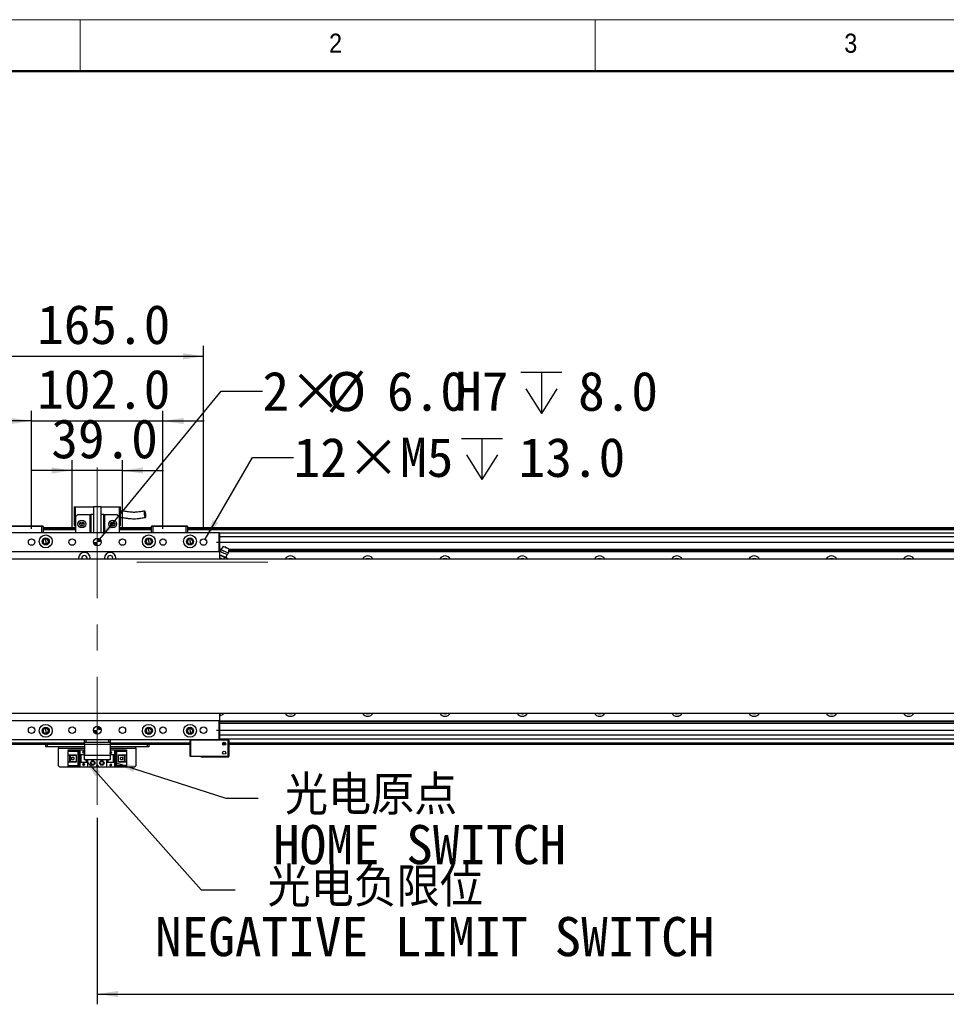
# Model space of a CAD drawing. Header units: millimetres. Extents: x 40 to 3320, y 40 to 2336.
# Tile 4 of 13: x 433 to 1153, y 1572 to 2336. Entities that reach past the tile are written whole.
import ezdxf

# ---------------------------------------------------------------- set-up
doc = ezdxf.new("R2010")
doc.units = ezdxf.units.MM
doc.header["$LTSCALE"] = 8
doc.linetypes.add('CENTERX2', pattern=[20.32, 12.7, -2.54, 2.54, -2.54])
doc.layers.add('DIMNS', color=7, linetype='Continuous')
doc.styles.add('SLDTEXTSTYLE0', font='Gothic.ttf', dxfattribs={"width": 0.913})
doc.styles.add('SLDTEXTSTYLE7', font='txt')
doc.styles.add('SLDTEXTSTYLE8', font='txt', dxfattribs={"bigfont": 'bigfont'})
doc.styles.add('SLDTEXTSTYLE9', font='txt')
doc.dimstyles.new('SLDDIMSTYLE0', dxfattribs={"dimtxt": 30.4, "dimasz": 16, "dimexe": 0, "dimexo": 0.0625, "dimgap": 7.6, "dimtad": 2, "dimdec": 1, "dimrnd": 1e-09, "dimzin": 4, "dimdsep": 46, "dimtxsty": 'SLDTEXTSTYLE7', "dimsah": 1, "dimcen": 0.09, "dimadec": 0, "dimazin": 1, "dimtfac": 1, "dimtdec": 1, "dimtmove": 0, "dimatfit": 0, "dimfxl": 0, "dimfrac": 2, "dimtolj": 1, "dimtzin": 12, "dimarcsym": 0})
doc.dimstyles.new('SLDDIMSTYLE1', dxfattribs={"dimtxt": 30.4, "dimasz": 16, "dimexe": 0, "dimexo": 0.0625, "dimgap": 7.6, "dimtad": 0, "dimtih": 1, "dimtoh": 1, "dimdec": 1, "dimrnd": 1e-09, "dimzin": 4, "dimdsep": 46, "dimtxsty": 'SLDTEXTSTYLE7', "dimsah": 1, "dimcen": 0, "dimadec": 0, "dimazin": 1, "dimtfac": 1, "dimtdec": 1, "dimtofl": 0, "dimtmove": 0, "dimatfit": 3, "dimfxl": 0, "dimfrac": 2, "dimtolj": 1, "dimtzin": 12, "dimarcsym": 0})
doc.dimstyles.new('SLDDIMSTYLE2', dxfattribs={"dimtxt": 30.4, "dimasz": 16, "dimexe": 0, "dimexo": 0.0625, "dimgap": 7.6, "dimtad": 2, "dimdec": 1, "dimrnd": 1e-09, "dimzin": 4, "dimdsep": 46, "dimtxsty": 'SLDTEXTSTYLE7', "dimsah": 1, "dimcen": 0.09, "dimadec": 0, "dimazin": 1, "dimtfac": 1, "dimtdec": 1, "dimtofl": 0, "dimtmove": 0, "dimatfit": 3, "dimfxl": 0, "dimfrac": 2, "dimtolj": 1, "dimtzin": 12, "dimarcsym": 0})
doc.dimstyles.new('SLDDIMSTYLE3', dxfattribs={"dimtxt": 30.4, "dimasz": 16, "dimexe": 0, "dimexo": 0.0625, "dimgap": 7.6, "dimtad": 0, "dimtih": 1, "dimtoh": 1, "dimdec": 1, "dimrnd": 1e-09, "dimzin": 12, "dimdsep": 46, "dimtxsty": 'SLDTEXTSTYLE7', "dimsah": 1, "dimcen": 0, "dimadec": 0, "dimazin": 3, "dimtfac": 1, "dimtdec": 1, "dimtofl": 0, "dimtmove": 0, "dimatfit": 3, "dimfxl": 0, "dimfrac": 2, "dimtolj": 1, "dimtzin": 12, "dimarcsym": 0})
doc.dimstyles.new('SLDDIMSTYLE4', dxfattribs={"dimtxt": 0.18, "dimasz": 16, "dimexe": 0, "dimexo": 0.0625, "dimgap": 0, "dimtad": 0, "dimtih": 1, "dimtoh": 1, "dimdec": 0, "dimrnd": 1e-09, "dimzin": 0, "dimdsep": 46, "dimtxsty": 'Standard', "dimsah": 1, "dimcen": 0.09, "dimadec": 0, "dimazin": 0, "dimtfac": 16, "dimtdec": 0, "dimtofl": 0, "dimtmove": 0, "dimatfit": 3, "dimfxl": 0, "dimfrac": 2, "dimtolj": 1, "dimtzin": 0, "dimarcsym": 0})

# ---------------------------------------------------------------- blocks, each defined once
blk = doc.blocks.new('_D')
at = {"layer": 'DIMNS'}
for p, q in [((473.88, 1940.67), (473.88, 1994.07)), ((512.88, 1940.67), (512.88, 1994.07)), ((473.88, 1986.07), (441.88, 1986.07)), ((512.88, 1986.07), (473.88, 1986.07)), ((512.88, 1986.07), (544.88, 1986.07))]:
    blk.add_line(p, q, dxfattribs=at)
for points in [[(473.88, 1986.07), (457.88, 1988.47), (457.88, 1983.67)], [(512.88, 1986.07), (528.88, 1983.67), (528.88, 1988.47)]]:
    blk.add_solid(points, dxfattribs=at)
at = {"layer": 'DIMNS', "insert": (457.67, 2025.96), "char_height": 30.4, "attachment_point": 1, "style": 'SLDTEXTSTYLE7'}
blk.add_mtext('39.0', dxfattribs=at)
blk = doc.blocks.new('_D_1')
at = {"layer": 'DIMNS'}
for p, q in [((442.38, 1940.67), (442.38, 2032.51)), ((544.38, 1940.67), (544.38, 2032.51)), ((442.38, 2024.51), (410.38, 2024.51)), ((442.38, 2024.51), (544.38, 2024.51)), ((544.38, 2024.51), (576.38, 2024.51))]:
    blk.add_line(p, q, dxfattribs=at)
for points in [[(442.38, 2024.51), (426.38, 2026.91), (426.38, 2022.11)], [(544.38, 2024.51), (560.38, 2022.11), (560.38, 2026.91)]]:
    blk.add_solid(points, dxfattribs=at)
at = {"layer": 'DIMNS', "insert": (446.69, 2064.4), "char_height": 30.4, "attachment_point": 1, "style": 'SLDTEXTSTYLE7'}
blk.add_mtext('102.0', dxfattribs=at)
blk = doc.blocks.new('_D_2')
at = {"layer": 'DIMNS'}
for p, q in [((410.88, 1940.67), (410.88, 2082.75)), ((575.88, 1940.67), (575.88, 2082.75)), ((410.88, 2074.75), (575.88, 2074.75))]:
    blk.add_line(p, q, dxfattribs=at)
for points in [[(410.88, 2074.75), (426.88, 2072.35), (426.88, 2077.15)], [(575.88, 2074.75), (559.88, 2077.15), (559.88, 2072.35)]]:
    blk.add_solid(points, dxfattribs=at)
at = {"layer": 'DIMNS', "insert": (446.69, 2114.64), "char_height": 30.4, "attachment_point": 1, "style": 'SLDTEXTSTYLE7'}
blk.add_mtext('165.0', dxfattribs=at)
blk = doc.blocks.new('_D_3')
at = {"layer": 'DIMNS'}
for p, q in [((2491.81, 1930.51), (2491.81, 1962.51)), ((586.04, 1930.51), (2499.81, 1930.51)), ((2491.81, 1784.51), (2491.81, 1930.51)), ((586.04, 1784.51), (2499.81, 1784.51)), ((2491.81, 1784.51), (2491.81, 1752.51))]:
    blk.add_line(p, q, dxfattribs=at)
for points in [[(2491.81, 1930.51), (2494.21, 1946.51), (2489.41, 1946.51)], [(2491.81, 1784.51), (2489.41, 1768.51), (2494.21, 1768.51)]]:
    blk.add_solid(points, dxfattribs=at)
at = {"layer": 'DIMNS', "insert": (2451.92, 1824.16), "char_height": 30.4, "attachment_point": 1, "rotation": 90, "style": 'SLDTEXTSTYLE7'}
blk.add_mtext('146.0', dxfattribs=at)
blk = doc.blocks.new('SW_SYMBOL_HOLE_DEPTH')
at = {"layer": 'DIMNS', "color": 0}
for p, q in [((0, 7000), (6400, 7000)), ((3200, 7000), (3200, 600)), ((800, 4440), (3200, 600)), ((5600, 4440), (3200, 600))]:
    blk.add_line(p, q, dxfattribs=at)
blk = doc.blocks.new('_D_4')
at = {"layer": 'DIMNS'}
for p, q in [((495.28, 1932.83), (589.61, 2047.66)), ((589.61, 2047.66), (621.61, 2047.66))]:
    blk.add_line(p, q, dxfattribs=at)
blk.add_solid([(495.28, 1932.83), (507.3, 1943.67), (503.59, 1946.72)], dxfattribs=at)
at = {"layer": 'DIMNS', "xscale": 0.004985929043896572, "yscale": 0.004985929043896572, "zscale": 0.004985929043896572}
blk.add_blockref('SW_SYMBOL_HOLE_DEPTH', (822.18, 2027.41), dxfattribs=at)
at = {"layer": 'DIMNS', "char_height": 30.4, "attachment_point": 1, "style": 'SLDTEXTSTYLE7'}
for s, insert in [('%%c', (671.35, 2062.56)), ('2×', (621.61, 2062.85)), ('6.0', (718.32, 2062.85)), ('H7', (771.26, 2062.85)), ('8.0', (866.68, 2062.85))]:
    blk.add_mtext(s, dxfattribs=dict(at, insert=insert))
blk = doc.blocks.new('_D_5')
at = {"layer": 'DIMNS'}
for p, q in [((493.38, 1716.35), (493.38, 1571.71)), ((2233.38, 1716.35), (2233.38, 1571.71)), ((493.38, 1579.71), (2233.38, 1579.71))]:
    blk.add_line(p, q, dxfattribs=at)
for points in [[(493.38, 1579.71), (509.38, 1577.31), (509.38, 1582.11)], [(2233.38, 1579.71), (2217.38, 1582.11), (2217.38, 1577.31)]]:
    blk.add_solid(points, dxfattribs=at)
at = {"layer": 'DIMNS', "insert": (1309.17, 1619.6), "char_height": 30.4, "attachment_point": 1, "style": 'SLDTEXTSTYLE7'}
blk.add_mtext('1740.0', dxfattribs=at)
blk = doc.blocks.new('_D_11')
at = {"layer": 'DIMNS'}
for p, q in [((577.13, 1932.68), (613.79, 1996.18)), ((613.79, 1996.18), (645.79, 1996.18))]:
    blk.add_line(p, q, dxfattribs=at)
blk.add_solid([(577.13, 1932.68), (587.21, 1945.34), (583.05, 1947.74)], dxfattribs=at)
at = {"layer": 'DIMNS', "xscale": 0.004985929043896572, "yscale": 0.004985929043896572, "zscale": 0.004985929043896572}
blk.add_blockref('SW_SYMBOL_HOLE_DEPTH', (776.05, 1976.05), dxfattribs=at)
at = {"layer": 'DIMNS', "char_height": 30.4, "attachment_point": 1, "style": 'SLDTEXTSTYLE7'}
for s, insert in [('12×M5', (645.79, 2011.49)), ('13.0', (820.55, 2011.49))]:
    blk.add_mtext(s, dxfattribs=dict(at, insert=insert))
blk = doc.blocks.new('SW_NOTE_5')
at = {"layer": 'DIMNS', "color": 0, "char_height": 30.4, "attachment_point": 2}
for s, insert, style in [('光电负限位', (108.78, 17.3), 'SLDTEXTSTYLE8'), ('NEGATIVE LIMIT SWITCH', (154.93, -21.1), 'SLDTEXTSTYLE9')]:
    blk.add_mtext(s, dxfattribs=dict(at, insert=insert, style=style))
blk = doc.blocks.new('SW_NOTE_6')
at = {"layer": 'DIMNS', "color": 0, "char_height": 30.4, "attachment_point": 2}
for s, insert, style in [('光电原点', (87.83, 17.55), 'SLDTEXTSTYLE8'), ('HOME SWITCH', (125.41, -20.85), 'SLDTEXTSTYLE9')]:
    blk.add_mtext(s, dxfattribs=dict(at, insert=insert, style=style))
blk = doc.blocks.new('SW_DOWELSYMBOL_0')
at = {"linetype": 'Continuous', "lineweight": 18}
h = blk.add_hatch(color=0, dxfattribs=at)
edge = h.paths.add_edge_path(flags=0)
edge.add_arc((0, 0), 3, 180, 270)
edge.add_line((0, -3), (0, 0))
edge.add_line((0, 0), (-3, 0))
h = blk.add_hatch(color=0, dxfattribs=at)
edge = h.paths.add_edge_path(flags=0)
edge.add_arc((0, 0), 3, 0, 90)
edge.add_line((0, 3), (0, 0))
edge.add_line((0, 0), (3, 0))
at = {"layer": 'DIMNS', "color": 0}
blk.add_circle((0, 0), 3, dxfattribs=at)
blk = doc.blocks.new('SW_DOWELSYMBOL_1')
at = {"linetype": 'Continuous', "lineweight": 18}
h = blk.add_hatch(color=0, dxfattribs=at)
edge = h.paths.add_edge_path(flags=0)
edge.add_arc((0, 0), 3, 180, 270)
edge.add_line((0, -3), (0, 0))
edge.add_line((0, 0), (-3, 0))
h = blk.add_hatch(color=0, dxfattribs=at)
edge = h.paths.add_edge_path(flags=0)
edge.add_arc((0, 0), 3, 0, 90)
edge.add_line((0, 3), (0, 0))
edge.add_line((0, 0), (3, 0))
at = {"layer": 'DIMNS', "color": 0}
blk.add_circle((0, 0), 3, dxfattribs=at)

msp = doc.modelspace()

# ---------------------------------------------------------------- linework, layer by layer
at = {"color": 7, "linetype": 'Continuous', "lineweight": 18}
for p, q in [((3320, 2336), (40, 2336)), ((480, 2296), (480, 2336)), ((880, 2336), (880, 2296)), ((80, 2296), (3280, 2296))]:
    msp.add_line(p, q, dxfattribs=at)
at = {"color": 7, "linetype": 'Continuous', "lineweight": 50}
msp.add_line((3280, 2296), (80, 2296), dxfattribs=at)
at = {"color": 7, "linetype": 'Continuous', "lineweight": 25}
for p, q in [((475.38, 1957.81), (476.38, 1957.81)), ((475.38, 1957.81), (475.38, 1943.41)), ((476.38, 1950.01), (476.38, 1957.81)), ((476.38, 1957.81), (490.38, 1957.81)), ((490.38, 1958.01), (490.38, 1938.01)), ((490.38, 1958.01), (496.38, 1958.01)), ((496.38, 1938.01), (496.38, 1958.01)), ((496.38, 1957.81), (510.38, 1957.81)), ((510.38, 1957.81), (511.38, 1957.81)), ((510.38, 1957.81), (510.38, 1950.01)), ((511.38, 1943.41), (511.38, 1957.81)), ((478.38, 1952.01), (476.38, 1950.01)), ((476.38, 1950.01), (476.38, 1938.01)), ((478.38, 1952.01), (487.88, 1952.01)), ((487.88, 1938.01), (487.88, 1952.01)), ((487.88, 1952.01), (488.38, 1952.01)), ((488.38, 1952.01), (488.38, 1938.01)), ((490.38, 1952.01), (488.38, 1952.01)), ((498.38, 1952.01), (496.38, 1952.01)), ((498.38, 1938.01), (498.38, 1952.01)), ((498.38, 1952.01), (498.88, 1952.01)), ((498.88, 1952.01), (498.88, 1938.01)), ((498.88, 1952.01), (508.38, 1952.01)), ((510.38, 1950.01), (508.38, 1952.01)), ((510.38, 1950.01), (510.38, 1938.01)), ((450.38, 1942.71), (424.38, 1942.71)), ((424.5, 1943.01), (450.26, 1943.01)), ((450.26, 1943.01), (451.08, 1943.01)), ((450.38, 1942.71), (450.26, 1943.01)), ((451.38, 1942.71), (450.38, 1942.71)), ((450.38, 1938.01), (450.38, 1942.71)), ((451.08, 1943.01), (451.38, 1942.71)), ((451.38, 1942.71), (451.38, 1938.01)), ((476.38, 1941.51), (451.38, 1941.51)), ((453.38, 1941.31), (476.38, 1941.31)), ((453.38, 1941.31), (453.38, 1941.11)), ((475.38, 1943.41), (476.38, 1943.41)), ((480.08, 1943.41), (482.68, 1943.41)), ((504.08, 1943.41), (506.68, 1943.41)), ((510.38, 1943.41), (511.38, 1943.41)), ((535.38, 1941.51), (510.38, 1941.51)), ((510.38, 1941.31), (535.38, 1941.31)), ((535.38, 1942.71), (535.68, 1943.01)), ((536.38, 1942.71), (535.38, 1942.71)), ((535.38, 1938.01), (535.38, 1942.71)), ((535.68, 1943.01), (536.5, 1943.01)), ((536.38, 1942.71), (536.5, 1943.01)), ((562.38, 1942.71), (536.38, 1942.71)), ((536.38, 1942.71), (536.38, 1938.01)), ((536.5, 1943.01), (562.26, 1943.01)), ((562.26, 1943.01), (563.08, 1943.01)), ((562.38, 1942.71), (562.26, 1943.01)), ((563.38, 1942.71), (562.38, 1942.71)), ((562.38, 1938.01), (562.38, 1942.71)), ((563.08, 1943.01), (563.38, 1942.71)), ((563.38, 1942.71), (563.38, 1938.01)), ((2163.38, 1941.51), (563.38, 1941.51)), ((563.38, 1941.31), (2163.38, 1941.31)), ((398.68, 1938.01), (588.08, 1938.01)), ((588.08, 1937.71), (398.68, 1937.71)), ((476.38, 1941.01), (451.38, 1941.01)), ((476.38, 1940.01), (451.38, 1940.01)), ((453.38, 1941.11), (476.38, 1941.11)), ((453.38, 1941.01), (453.38, 1941.11)), ((510.38, 1941.11), (535.38, 1941.11)), ((535.38, 1941.01), (510.38, 1941.01)), ((535.38, 1940.01), (510.38, 1940.01)), ((563.38, 1941.11), (2163.38, 1941.11)), ((2163.38, 1941.01), (563.38, 1941.01)), ((2163.38, 1940.01), (563.38, 1940.01)), ((588.08, 1937.71), (588.08, 1938.01)), ((588.08, 1938.01), (588.38, 1937.71)), ((588.08, 1923.31), (588.08, 1937.71)), ((588.08, 1937.71), (588.38, 1937.71)), ((588.38, 1937.71), (588.38, 1923.31)), ((2138.38, 1937.52), (588.38, 1937.52)), ((453.38, 1933.08), (453.38, 1933.51)), ((453.38, 1931.01), (453.38, 1933.08)), ((453.38, 1931.01), (453.38, 1928.95)), ((453.38, 1928.95), (453.38, 1928.51)), ((533.38, 1933.08), (533.38, 1933.51)), ((533.38, 1931.01), (533.38, 1933.08)), ((533.38, 1931.01), (533.38, 1928.95)), ((533.38, 1928.95), (533.38, 1928.51)), ((565.38, 1933.08), (565.38, 1933.51)), ((565.38, 1931.01), (565.38, 1933.08)), ((565.38, 1931.01), (565.38, 1928.95)), ((565.38, 1928.95), (565.38, 1928.51)), ((591.05, 1927.09), (588.97, 1924.61)), ((398.68, 1923.31), (588.08, 1923.31)), ((588.08, 1923.01), (398.68, 1923.01)), ((588.08, 1923.31), (588.38, 1923.31)), ((588.08, 1923.01), (588.08, 1923.31)), ((588.08, 1923.01), (588.38, 1923.31)), ((588.38, 1925.01), (589.31, 1925.01)), ((588.38, 1924.71), (589.05, 1924.71)), ((588.38, 1923.62), (588.68, 1923.62)), ((588.38, 1923.32), (588.67, 1923.32)), ((588.38, 1923.31), (588.38, 1917.51)), ((588.38, 1922.51), (588.66, 1923.11)), ((588.53, 1920.29), (588.38, 1919.95)), ((588.53, 1920.29), (590.44, 1919.64)), ((590.44, 1919.64), (592.25, 1918.71)), ((592.25, 1918.71), (591.74, 1917.51)), ((593.23, 1918.45), (592.25, 1918.71)), ((594.11, 1917.92), (593.23, 1918.45)), ((595.38, 1925.25), (595.04, 1922.03)), ((595.18, 1923.32), (2138.38, 1923.32)), ((595.21, 1923.62), (2138.38, 1923.62)), ((595.32, 1924.71), (2138.38, 1924.71)), ((595.36, 1925.01), (2138.38, 1925.01)), ((376.38, 1917.51), (2350.38, 1917.51)), ((478.88, 1918.01), (478.88, 1917.51)), ((481.28, 1918.01), (481.28, 1917.51)), ((485.48, 1917.51), (485.48, 1918.01)), ((487.88, 1917.51), (487.88, 1918.01)), ((498.88, 1918.01), (498.88, 1917.51)), ((501.28, 1918.01), (501.28, 1917.51)), ((505.48, 1917.51), (505.48, 1918.01)), ((507.88, 1917.51), (507.88, 1918.01)), ((588.38, 1918.34), (589.62, 1917.7)), ((589.62, 1917.7), (590.18, 1917.51)), ((594.11, 1917.92), (593.66, 1918.27)), ((594.11, 1917.92), (593.93, 1917.51)), ((2350.38, 1797.51), (376.38, 1797.51)), ((588.38, 1797.51), (588.38, 1791.71)), ((398.68, 1792.01), (588.08, 1792.01)), ((588.08, 1791.71), (398.68, 1791.71)), ((588.08, 1792.01), (588.08, 1791.71)), ((588.38, 1791.71), (588.08, 1792.01)), ((588.38, 1791.71), (588.08, 1791.71)), ((588.08, 1777.31), (588.08, 1791.71)), ((588.38, 1796.01), (588.49, 1796.01)), ((588.38, 1791.71), (588.38, 1777.31)), ((588.38, 1791.71), (2131.58, 1791.71)), ((588.38, 1791.4), (2131.55, 1791.4)), ((588.38, 1790.32), (2131.44, 1790.32)), ((588.38, 1790.01), (2131.41, 1790.01)), ((453.38, 1786.08), (453.38, 1786.51)), ((453.38, 1784.01), (453.38, 1786.08)), ((453.38, 1784.01), (453.38, 1781.95)), ((453.38, 1781.95), (453.38, 1781.51)), ((533.38, 1786.08), (533.38, 1786.51)), ((533.38, 1784.01), (533.38, 1786.08)), ((533.38, 1784.01), (533.38, 1781.95)), ((533.38, 1781.95), (533.38, 1781.51)), ((565.38, 1786.08), (565.38, 1786.51)), ((565.38, 1784.01), (565.38, 1786.08)), ((565.38, 1784.01), (565.38, 1781.95)), ((565.38, 1781.95), (565.38, 1781.51)), ((483.38, 1773.51), (355.38, 1773.51)), ((398.68, 1777.31), (588.08, 1777.31)), ((588.08, 1777.01), (398.68, 1777.01)), ((453.38, 1771.51), (453.38, 1773.51)), ((454.38, 1773.51), (454.38, 1771.51)), ((483.38, 1775.01), (483.38, 1777.01)), ((484.38, 1775.01), (483.38, 1775.01)), ((483.38, 1773.51), (483.38, 1775.01)), ((503.38, 1773.51), (483.38, 1773.51)), ((483.38, 1773.51), (483.38, 1765.01)), ((484.38, 1777.01), (484.38, 1775.01)), ((502.38, 1775.01), (484.38, 1775.01)), ((502.38, 1775.01), (502.38, 1777.01)), ((503.38, 1775.01), (502.38, 1775.01)), ((503.38, 1777.01), (503.38, 1775.01)), ((503.38, 1775.01), (503.38, 1773.51)), ((503.38, 1773.51), (503.38, 1765.01)), ((565.38, 1773.51), (503.38, 1773.51)), ((532.38, 1771.51), (532.38, 1773.51)), ((533.38, 1773.51), (533.38, 1771.51)), ((565.68, 1777.01), (565.38, 1776.71)), ((565.38, 1764.31), (565.38, 1776.71)), ((565.68, 1776.71), (565.38, 1776.71)), ((565.68, 1776.71), (565.8, 1777.01)), ((565.68, 1776.71), (565.68, 1764.31)), ((595.08, 1776.71), (565.68, 1776.71)), ((588.38, 1777.31), (588.08, 1777.31)), ((588.38, 1777.31), (588.08, 1777.01)), ((588.08, 1777.31), (588.08, 1777.01)), ((588.08, 1777.01), (594.96, 1777.01)), ((2138.38, 1777.51), (588.38, 1777.51)), ((588.38, 1777.31), (595.38, 1777.31)), ((593.03, 1773.51), (590.73, 1773.51)), ((595.08, 1776.71), (594.96, 1777.01)), ((594.96, 1777.01), (595.08, 1777.01)), ((595.38, 1776.71), (595.08, 1777.01)), ((595.08, 1764.31), (595.08, 1776.71)), ((595.38, 1776.71), (595.08, 1776.71)), ((595.38, 1776.71), (595.38, 1777.31)), ((595.38, 1776.71), (595.38, 1764.31)), ((2136.38, 1773.51), (595.38, 1773.51)), ((454.38, 1771.51), (453.38, 1771.51)), ((483.38, 1771.51), (454.38, 1771.51)), ((463.38, 1771.51), (463.38, 1770.51)), ((463.38, 1756.71), (463.38, 1770.51)), ((470.68, 1768.41), (470.68, 1769.21)), ((470.68, 1769.21), (479.88, 1769.21)), ((470.68, 1768.41), (470.68, 1767.91)), ((478.98, 1768.41), (470.68, 1768.41)), ((478.48, 1767.91), (470.68, 1767.91)), ((470.68, 1765.31), (470.68, 1767.91)), ((478.48, 1767.91), (478.98, 1768.41)), ((478.48, 1757.11), (478.48, 1767.91)), ((478.98, 1756.61), (478.98, 1768.41)), ((479.88, 1769.21), (479.88, 1765.51)), ((479.88, 1769.21), (483.38, 1769.21)), ((479.88, 1765.51), (483.38, 1765.51)), ((479.88, 1765.51), (479.88, 1759.51)), ((480.38, 1765.51), (480.38, 1759.51)), ((480.68, 1765.51), (480.68, 1759.51)), ((482.28, 1767.71), (482.48, 1767.71)), ((482.88, 1766.51), (482.28, 1767.71)), ((482.48, 1768.11), (483.28, 1768.11)), ((482.48, 1767.71), (482.48, 1768.11)), ((483.38, 1767.51), (482.88, 1766.51)), ((483.28, 1768.11), (483.28, 1767.71)), ((483.28, 1767.71), (483.38, 1767.71)), ((532.38, 1771.51), (503.38, 1771.51)), ((503.38, 1769.21), (506.88, 1769.21)), ((503.38, 1767.11), (503.88, 1768.11)), ((503.48, 1766.91), (503.38, 1766.91)), ((503.38, 1765.51), (506.88, 1765.51)), ((503.48, 1766.51), (503.48, 1766.91)), ((504.28, 1766.51), (503.48, 1766.51)), ((503.88, 1768.11), (504.48, 1766.91)), ((504.28, 1766.91), (504.28, 1766.51)), ((504.48, 1766.91), (504.28, 1766.91)), ((506.08, 1759.51), (506.08, 1765.51)), ((506.38, 1759.51), (506.38, 1765.51)), ((506.88, 1765.51), (506.88, 1769.21)), ((506.88, 1769.21), (516.08, 1769.21)), ((506.88, 1759.51), (506.88, 1765.51)), ((516.08, 1768.41), (507.78, 1768.41)), ((507.78, 1768.41), (508.28, 1767.91)), ((507.78, 1768.41), (507.78, 1756.61)), ((508.28, 1767.91), (508.28, 1757.11)), ((516.08, 1767.91), (508.28, 1767.91)), ((516.08, 1769.21), (516.08, 1768.41)), ((516.08, 1767.91), (516.08, 1768.41)), ((516.08, 1767.91), (516.08, 1765.31)), ((523.38, 1770.51), (523.38, 1771.51)), ((523.38, 1770.51), (523.38, 1756.71)), ((533.38, 1771.51), (532.38, 1771.51)), ((470.68, 1765.31), (476.88, 1765.31)), ((470.68, 1759.71), (470.68, 1765.31)), ((470.68, 1757.11), (470.68, 1759.71)), ((476.88, 1759.71), (470.68, 1759.71)), ((471.98, 1759.71), (471.98, 1765.31)), ((472.48, 1764.96), (472.48, 1765.31)), ((476.88, 1764.96), (472.48, 1764.96)), ((472.48, 1760.06), (472.48, 1764.96)), ((472.48, 1759.71), (472.48, 1760.06)), ((472.48, 1760.06), (476.88, 1760.06)), ((473.44, 1763.31), (473.44, 1761.71)), ((475.28, 1763.31), (473.44, 1763.31)), ((473.44, 1761.71), (475.28, 1761.71)), ((475.28, 1763.31), (475.28, 1761.71)), ((476.88, 1765.31), (476.88, 1759.71)), ((479.88, 1759.51), (479.88, 1755.81)), ((485.88, 1759.51), (479.88, 1759.51)), ((482.28, 1758.11), (482.48, 1758.11)), ((482.88, 1756.91), (482.28, 1758.11)), ((482.48, 1758.51), (483.28, 1758.51)), ((482.48, 1758.11), (482.48, 1758.51)), ((483.48, 1758.11), (482.88, 1756.91)), ((483.28, 1758.51), (483.28, 1758.11)), ((483.28, 1758.11), (483.48, 1758.11)), ((483.38, 1765.01), (503.38, 1765.01)), ((483.38, 1761.51), (483.38, 1765.01)), ((503.38, 1761.51), (483.38, 1761.51)), ((485.08, 1759.51), (485.08, 1761.51)), ((485.38, 1759.51), (485.38, 1761.51)), ((485.88, 1761.51), (485.88, 1759.51)), ((485.88, 1759.51), (485.88, 1755.81)), ((493.38, 1757.81), (493.38, 1761.51)), ((500.88, 1759.51), (500.88, 1761.51)), ((500.88, 1755.81), (500.88, 1759.51)), ((506.88, 1759.51), (500.88, 1759.51)), ((501.38, 1761.51), (501.38, 1759.51)), ((501.68, 1761.51), (501.68, 1759.51)), ((503.28, 1757.31), (503.88, 1758.51)), ((503.38, 1765.01), (503.38, 1761.51)), ((503.88, 1758.51), (504.48, 1757.31)), ((506.88, 1755.81), (506.88, 1759.51)), ((509.88, 1765.31), (516.08, 1765.31)), ((509.88, 1759.71), (509.88, 1765.31)), ((514.28, 1764.96), (509.88, 1764.96)), ((509.88, 1760.06), (514.28, 1760.06)), ((516.08, 1759.71), (509.88, 1759.71)), ((511.48, 1761.71), (511.48, 1763.31)), ((513.32, 1763.31), (511.48, 1763.31)), ((511.48, 1761.71), (513.32, 1761.71)), ((513.32, 1761.71), (513.32, 1763.31)), ((514.28, 1765.31), (514.28, 1764.96)), ((514.28, 1764.96), (514.28, 1760.06)), ((514.28, 1760.06), (514.28, 1759.71)), ((514.78, 1765.31), (514.78, 1759.71)), ((516.08, 1765.31), (516.08, 1759.71)), ((516.08, 1759.71), (516.08, 1757.11)), ((565.38, 1764.31), (565.68, 1764.31)), ((565.68, 1764.01), (565.38, 1764.31)), ((565.68, 1764.31), (595.08, 1764.31)), ((565.68, 1764.31), (565.8, 1764.01)), ((565.8, 1764.01), (565.68, 1764.01)), ((594.96, 1764.01), (565.8, 1764.01)), ((573.88, 1763.71), (573.88, 1764.01)), ((573.88, 1763.71), (595.38, 1763.71)), ((595.08, 1764.31), (594.96, 1764.01)), ((595.08, 1764.01), (594.96, 1764.01)), ((595.08, 1764.31), (595.38, 1764.31)), ((595.38, 1764.31), (595.08, 1764.01)), ((595.38, 1763.71), (595.38, 1764.31)), ((463.38, 1756.71), (464.38, 1755.71)), ((522.38, 1755.71), (464.38, 1755.71)), ((470.68, 1757.11), (478.48, 1757.11)), ((470.68, 1757.11), (470.68, 1756.61)), ((470.68, 1756.61), (478.98, 1756.61)), ((470.68, 1755.81), (470.68, 1756.61)), ((479.88, 1755.81), (470.68, 1755.81)), ((478.98, 1756.61), (478.48, 1757.11)), ((485.88, 1755.81), (479.88, 1755.81)), ((491.38, 1755.81), (485.88, 1755.81)), ((500.88, 1755.81), (495.38, 1755.81)), ((506.88, 1755.81), (500.88, 1755.81)), ((503.48, 1757.31), (503.28, 1757.31)), ((503.48, 1756.91), (503.48, 1757.31)), ((504.28, 1756.91), (503.48, 1756.91)), ((504.28, 1757.31), (504.28, 1756.91)), ((504.48, 1757.31), (504.28, 1757.31)), ((516.08, 1755.81), (506.88, 1755.81)), ((508.28, 1757.11), (507.78, 1756.61)), ((507.78, 1756.61), (516.08, 1756.61)), ((508.28, 1757.11), (516.08, 1757.11)), ((516.08, 1756.61), (516.08, 1757.11)), ((516.08, 1756.61), (516.08, 1755.81)), ((522.38, 1755.71), (523.38, 1756.71))]:
    msp.add_line(p, q, dxfattribs=at)
at = {"color": 8, "linetype": 'Continuous', "lineweight": 25}
for p, q in [((2138.38, 1934.52), (588.38, 1934.52)), ((483.38, 1774.51), (355.38, 1774.51)), ((565.38, 1774.51), (503.38, 1774.51)), ((2138.38, 1780.51), (588.38, 1780.51)), ((593.03, 1774.51), (590.73, 1774.51)), ((2136.38, 1774.51), (595.38, 1774.51)), ((463.38, 1770.51), (483.38, 1770.51)), ((503.38, 1770.51), (523.38, 1770.51))]:
    msp.add_line(p, q, dxfattribs=at)
at = {"color": 7, "linetype": 'Continuous', "lineweight": 25, "flags": 128}
for points in [[(595.38, 1925.25), (595.22, 1925.32), (594.75, 1925.52), (594.05, 1925.82), (593.22, 1926.17), (592.39, 1926.52), (591.69, 1926.82), (591.22, 1927.02), (591.05, 1927.09)], [(590.44, 1919.64), (590.02, 1919.82), (589.61, 1919.99), (589.21, 1920.16), (588.83, 1920.32), (588.48, 1920.47), (588.38, 1920.51)], [(594.18, 1920.77), (594.02, 1920.84), (593.54, 1921.04), (592.8, 1921.35), (591.9, 1921.73), (590.94, 1922.14), (590.04, 1922.52), (589.3, 1922.84), (588.83, 1923.04), (588.66, 1923.11)], [(595.04, 1922.03), (594.86, 1922.11), (594.33, 1922.33), (593.52, 1922.67), (592.53, 1923.1), (591.48, 1923.54), (590.49, 1923.96), (589.68, 1924.31), (589.15, 1924.53), (588.97, 1924.61)], [(593.23, 1918.45), (593, 1918.55), (592.72, 1918.67), (592.4, 1918.8), (592.05, 1918.95), (591.68, 1919.11), (591.28, 1919.28), (590.86, 1919.46), (590.44, 1919.64)], [(593.66, 1918.27), (593.66, 1918.27), (593.64, 1918.28), (593.6, 1918.3), (593.56, 1918.32), (593.49, 1918.34), (593.42, 1918.37), (593.33, 1918.41), (593.23, 1918.45)], [(589.62, 1917.7), (589.2, 1917.88), (588.79, 1918.06), (588.39, 1918.23), (588.38, 1918.23)], [(590.07, 1917.51), (590.04, 1917.53), (589.62, 1917.7)], [(641.72, 1917.51), (642.35, 1917.83), (643.38, 1918.01)], [(643.38, 1918.01), (644.41, 1917.83), (645.04, 1917.51)], [(701.72, 1917.51), (702.35, 1917.83), (703.38, 1918.01)], [(703.38, 1918.01), (704.41, 1917.83), (705.04, 1917.51)], [(761.72, 1917.51), (762.35, 1917.83), (763.38, 1918.01)], [(763.38, 1918.01), (764.41, 1917.83), (765.04, 1917.51)], [(821.72, 1917.51), (822.35, 1917.83), (823.38, 1918.01)], [(823.38, 1918.01), (824.41, 1917.83), (825.04, 1917.51)], [(881.72, 1917.51), (882.35, 1917.83), (883.38, 1918.01)], [(883.38, 1918.01), (884.41, 1917.83), (885.04, 1917.51)], [(941.72, 1917.51), (942.35, 1917.83), (943.38, 1918.01)], [(943.38, 1918.01), (944.41, 1917.83), (945.04, 1917.51)], [(1001.72, 1917.51), (1002.35, 1917.83), (1003.38, 1918.01)], [(1003.38, 1918.01), (1004.41, 1917.83), (1005.04, 1917.51)], [(1061.72, 1917.51), (1062.35, 1917.83), (1063.38, 1918.01)], [(1063.38, 1918.01), (1064.41, 1917.83), (1065.04, 1917.51)], [(1121.72, 1917.51), (1122.35, 1917.83), (1123.38, 1918.01)], [(1123.38, 1918.01), (1124.41, 1917.83), (1125.04, 1917.51)], [(643.38, 1797.01), (642.35, 1797.19), (641.72, 1797.51)], [(645.04, 1797.51), (644.41, 1797.19), (643.38, 1797.01)], [(703.38, 1797.01), (702.35, 1797.19), (701.72, 1797.51)], [(705.04, 1797.51), (704.41, 1797.19), (703.38, 1797.01)], [(763.38, 1797.01), (762.35, 1797.19), (761.72, 1797.51)], [(765.04, 1797.51), (764.41, 1797.19), (763.38, 1797.01)], [(823.38, 1797.01), (822.35, 1797.19), (821.72, 1797.51)], [(825.04, 1797.51), (824.41, 1797.19), (823.38, 1797.01)], [(883.38, 1797.01), (882.35, 1797.19), (881.72, 1797.51)], [(885.04, 1797.51), (884.41, 1797.19), (883.38, 1797.01)], [(943.38, 1797.01), (942.35, 1797.19), (941.72, 1797.51)], [(945.04, 1797.51), (944.41, 1797.19), (943.38, 1797.01)], [(1003.38, 1797.01), (1002.35, 1797.19), (1001.72, 1797.51)], [(1005.04, 1797.51), (1004.41, 1797.19), (1003.38, 1797.01)], [(1063.38, 1797.01), (1062.35, 1797.19), (1061.72, 1797.51)], [(1065.04, 1797.51), (1064.41, 1797.19), (1063.38, 1797.01)], [(1123.38, 1797.01), (1122.35, 1797.19), (1121.72, 1797.51)], [(1125.04, 1797.51), (1124.41, 1797.19), (1123.38, 1797.01)]]:
    msp.add_lwpolyline(points, dxfattribs=at)
at = {"color": 7, "linetype": 'Continuous', "lineweight": 25}
for centre, radius in [((481.38, 1944.51), 3), ((481.38, 1944.51), 1.7), ((505.38, 1944.51), 3), ((505.38, 1944.51), 1.7), ((453.38, 1931.01), 5), ((453.38, 1931.01), 2.75), ((533.38, 1931.01), 5), ((533.38, 1931.01), 2.75), ((565.38, 1931.01), 5), ((565.38, 1931.01), 2.75), ((442.38, 1930.51), 2.5), ((473.88, 1930.51), 2.5), ((493.38, 1930.51), 3), ((512.88, 1930.51), 2.5), ((544.38, 1930.51), 2.5), ((575.88, 1930.51), 2.5), ((453.38, 1784.01), 5), ((533.38, 1784.01), 5), ((565.38, 1784.01), 5), ((442.38, 1784.51), 2.5), ((453.38, 1784.01), 2.75), ((473.88, 1784.51), 2.5), ((493.38, 1784.51), 3), ((512.88, 1784.51), 2.5), ((533.38, 1784.01), 2.75), ((544.38, 1784.51), 2.5), ((565.38, 1784.01), 2.75), ((575.88, 1784.51), 2.5), ((591.88, 1774.01), 1.25), ((591.88, 1767.01), 1.25), ((489.88, 1759.01), 1.75), ((489.88, 1759.01), 1.25), ((496.88, 1759.01), 1.75), ((496.88, 1759.01), 1.25)]:
    msp.add_circle(centre, radius, dxfattribs=at)
for centre, radius, start, end in [((481.38, 1945.91), 1.6, 201.33644, 338.66357), ((505.38, 1945.91), 1.6, 201.33734, 338.66267), ((453.38, 1931.01), 2.5, 90, 270), ((453.38, 1931.01), 2.07, 90, 270), ((453.38, 1931.01), 2.5, 270, 90), ((453.38, 1931.01), 2.07, 270, 90), ((533.38, 1931.01), 2.5, 90, 270), ((533.38, 1931.01), 2.07, 90, 270), ((533.38, 1931.01), 2.5, 270, 90), ((533.38, 1931.01), 2.07, 270, 90), ((565.38, 1931.01), 2.5, 90, 270), ((565.38, 1931.01), 2.07, 90, 270), ((565.38, 1931.01), 2.5, 270, 90), ((565.38, 1931.01), 2.07, 270, 90), ((483.38, 1918.01), 4.5, 0, 180), ((483.38, 1918.01), 2.1, 0, 180), ((503.38, 1918.01), 4.5, 0, 180), ((503.38, 1918.01), 2.1, 0, 180), ((643.38, 1915.01), 4.75, 90, 148.24313), ((643.38, 1915.01), 4.75, 31.75687, 90), ((703.38, 1915.01), 4.75, 90, 148.24313), ((703.38, 1915.01), 4.75, 31.75687, 90), ((763.38, 1915.01), 4.75, 90, 148.24313), ((763.38, 1915.01), 4.75, 31.75687, 90), ((823.38, 1915.01), 4.75, 90, 148.24313), ((823.38, 1915.01), 4.75, 31.75687, 90), ((883.38, 1915.01), 4.75, 90, 148.24313), ((883.38, 1915.01), 4.75, 31.75687, 90), ((943.38, 1915.01), 4.75, 90, 148.24313), ((943.38, 1915.01), 4.75, 31.75687, 90), ((1003.38, 1915.01), 4.75, 90, 148.24313), ((1003.38, 1915.01), 4.75, 31.75687, 90), ((1063.38, 1915.01), 4.75, 90, 148.24313), ((1063.38, 1915.01), 4.75, 31.75687, 90), ((1123.38, 1915.01), 4.75, 90, 148.24313), ((1123.38, 1915.01), 4.75, 31.75687, 90), ((588.48, 1800.01), 4, 270.02597, 321.3178), ((643.38, 1800.01), 4.75, 211.75687, 270), ((643.38, 1800.01), 4.75, 270, 328.24313), ((703.38, 1800.01), 4.75, 211.75687, 270), ((703.38, 1800.01), 4.75, 270, 328.24313), ((763.38, 1800.01), 4.75, 211.75687, 270), ((763.38, 1800.01), 4.75, 270, 328.24313), ((823.38, 1800.01), 4.75, 211.75687, 270), ((823.38, 1800.01), 4.75, 270, 328.24313), ((883.38, 1800.01), 4.75, 211.75687, 270), ((883.38, 1800.01), 4.75, 270, 328.24313), ((943.38, 1800.01), 4.75, 211.75687, 270), ((943.38, 1800.01), 4.75, 270, 328.24313), ((1003.38, 1800.01), 4.75, 211.75687, 270), ((1003.38, 1800.01), 4.75, 270, 328.24313), ((1063.38, 1800.01), 4.75, 211.75687, 270), ((1063.38, 1800.01), 4.75, 270, 328.24313), ((1123.38, 1800.01), 4.75, 211.75687, 270), ((1123.38, 1800.01), 4.75, 270, 328.24313), ((453.38, 1784.01), 2.5, 90, 270), ((453.38, 1784.01), 2.07, 90, 270), ((453.38, 1784.01), 2.5, 270, 90), ((453.38, 1784.01), 2.07, 270, 90), ((533.38, 1784.01), 2.5, 90, 270), ((533.38, 1784.01), 2.07, 90, 270), ((533.38, 1784.01), 2.5, 270, 90), ((533.38, 1784.01), 2.07, 270, 90), ((565.38, 1784.01), 2.5, 90, 270), ((565.38, 1784.01), 2.07, 90, 270), ((565.38, 1784.01), 2.5, 270, 90), ((565.38, 1784.01), 2.07, 270, 90), ((491.38, 1757.81), 2, 270, 0), ((495.38, 1757.81), 2, 180, 270)]:
    msp.add_arc(centre, radius, start, end, dxfattribs=at)
for points, knots in [([(530.12, 1954.57), (529.08, 1954.4), (527.26, 1954.11), (524.88, 1953.74), (523.07, 1953.59), (521.48, 1953.57), (519.71, 1953.65), (517.86, 1953.87), (515.96, 1954.15), (514.44, 1954.38), (513.02, 1954.51), (512.08, 1954.56), (511.52, 1954.54), (511.38, 1954.54)], [0, 0, 0, 0, 0.172822, 0.301209, 0.394507, 0.462196, 0.550304, 0.670438, 0.754268, 0.853136, 0.912496, 0.977885, 1, 1, 1, 1]), ([(511.38, 1949.53), (511.75, 1949.54), (512.64, 1949.58), (514.01, 1949.4), (515.43, 1949.2), (516.7, 1949.01), (517.8, 1948.86), (518.75, 1948.76), (520, 1948.65), (521.83, 1948.57), (524.43, 1948.67), (527.43, 1949.09), (529.57, 1949.44), (530.69, 1949.62)], [0, 0, 0, 0, 0.056169, 0.135052, 0.209372, 0.275829, 0.332638, 0.378841, 0.421682, 0.522485, 0.656039, 0.818587, 1, 1, 1, 1]), ([(529.74, 1953.4), (529.77, 1953.65), (529.82, 1954.15), (530, 1954.56), (530.22, 1954.6), (530.45, 1954.32), (530.67, 1953.81), (530.86, 1953.11), (531, 1952.31), (531.07, 1951.47), (531.08, 1950.69), (531, 1950.07), (530.86, 1949.68), (530.66, 1949.59), (530.46, 1949.69), (530.27, 1950.04), (530.1, 1950.57), (529.95, 1951.3), (529.84, 1952.05), (529.77, 1952.59), (529.74, 1952.85), (529.73, 1952.94), (529.73, 1952.96), (529.73, 1953.03), (529.73, 1953.19), (529.74, 1953.32), (529.74, 1953.4)], [0, 0, 0, 0, 0.064817, 0.129779, 0.189732, 0.242618, 0.294413, 0.346242, 0.398724, 0.452199, 0.506601, 0.561452, 0.616051, 0.669772, 0.727068, 0.765377, 0.803691, 0.858909, 0.914229, 0.949554, 0.964001, 0.964851, 0.965759, 0.96871, 0.980528, 1, 1, 1, 1]), ([(481.17, 1944.78), (481.04, 1944.8), (480.78, 1944.85), (480.45, 1945.07), (480.21, 1945.34), (480.14, 1945.55), (480.12, 1945.63)], [0, 0, 0, 0, 0.2709583, 0.5431944, 0.8263249, 1, 1, 1, 1]), ([(480.25, 1945.76), (480.25, 1945.74), (480.25, 1945.62), (480.35, 1945.38), (480.55, 1945.1), (480.83, 1944.88), (481.06, 1944.82), (481.17, 1944.78)], [0, 0, 0, 0, 0.0237699, 0.2678309, 0.5118887, 0.7559584, 1, 1, 1, 1]), ([(481.38, 1944.76), (481.38, 1944.76), (481.5, 1944.76), (481.74, 1944.8), (482.06, 1944.96), (482.31, 1945.21), (482.47, 1945.49), (482.5, 1945.68), (482.51, 1945.76)], [0, 0, 0, 0, 0.007318, 0.219246, 0.431116, 0.643008, 0.854903, 1, 1, 1, 1]), ([(482.64, 1945.6), (482.59, 1945.48), (482.48, 1945.22), (482.15, 1944.94), (481.84, 1944.81), (481.65, 1944.79), (481.59, 1944.78)], [0, 0, 0, 0, 0.282561, 0.589001, 0.884002, 1, 1, 1, 1]), ([(505.25, 1944.78), (505.2, 1944.78), (505, 1944.79), (504.67, 1944.9), (504.34, 1945.17), (504.15, 1945.44), (504.12, 1945.6), (504.11, 1945.62)], [0, 0, 0, 0, 0.111406, 0.383211, 0.665782, 0.959138, 1, 1, 1, 1]), ([(505.17, 1944.78), (505.04, 1944.82), (504.79, 1944.9), (504.52, 1945.13), (504.35, 1945.38), (504.26, 1945.6), (504.25, 1945.73), (504.25, 1945.78)], [0, 0, 0, 0, 0.279199, 0.520519, 0.723847, 0.889142, 1, 1, 1, 1]), ([(593.32, 1926.4), (593.18, 1926.45), (592.9, 1926.55), (592.6, 1926.51), (592.45, 1926.5)], [0, 0, 0, 0, 0.500007, 1, 1, 1, 1]), ([(593.32, 1926.4), (593.45, 1926.34), (593.71, 1926.2), (593.89, 1925.97), (593.98, 1925.85)], [0, 0, 0, 0, 0.499974, 1, 1, 1, 1]), ([(588.66, 1923.11), (588.65, 1923.37), (588.63, 1923.9), (588.86, 1924.37), (588.97, 1924.61)], [0, 0, 0, 0, 0.500001, 1, 1, 1, 1]), ([(593.66, 1918.27), (593.65, 1918.71), (593.61, 1919.58), (593.99, 1920.37), (594.18, 1920.77)], [0, 0, 0, 0, 0.499996, 1, 1, 1, 1]), ([(594.18, 1920.77), (594.38, 1920.94), (594.76, 1921.3), (594.95, 1921.79), (595.04, 1922.03)], [0, 0, 0, 0, 0.499997, 1, 1, 1, 1])]:
    msp.add_open_spline(points, degree=3, knots=knots, dxfattribs=at)
at = {"color": 8, "linetype": 'Continuous', "lineweight": 25}
for points, knots in [([(588.48, 1918.19), (588.48, 1918), (588.48, 1917.8), (588.48, 1917.53), (588.48, 1917.51)], [0, 0, 0, 0, 0.951198, 1, 1, 1, 1]), ([(588.48, 1797.51), (588.48, 1797.4), (588.48, 1796.85), (588.48, 1796.21), (588.48, 1796.08), (588.48, 1796.02)], [0, 0, 0, 0, 0.11269, 0.557954, 1, 1, 1, 1])]:
    msp.add_open_spline(points, degree=3, knots=knots, dxfattribs=at)
at = {"layer": 'DIMNS', "linetype": 'CENTERX2', "lineweight": 18}
for p, q in [((493.38, 1988.51), (493.38, 1726.51)), ((524.08, 1915.01), (639.42, 1915.01))]:
    msp.add_line(p, q, dxfattribs=at)

# ---------------------------------------------------------------- block references
at = {"layer": 'DIMNS'}
for name, p in [('SW_DOWELSYMBOL_0', (493.38, 1930.51)), ('SW_DOWELSYMBOL_1', (493.38, 1784.51)), ('SW_NOTE_6', (618.16, 1731.73)), ('SW_NOTE_5', (600.42, 1660.58))]:
    msp.add_blockref(name, p, dxfattribs=at)

# ---------------------------------------------------------------- texts
at = {"color": 7, "linetype": 'Continuous', "lineweight": 0, "char_height": 14.82, "attachment_point": 1, "style": 'SLDTEXTSTYLE0'}
for s, insert in [('2', (673.33, 2325.17)), ('3', (1073.33, 2325.17))]:
    msp.add_mtext(s, dxfattribs=dict(at, insert=insert))

# ---------------------------------------------------------------- dimensions: what is measured, and where the dimension line sits
at = {"layer": 'DIMNS'}
for base, p1, p2, dimstyle, picture, middle in [((575.88, 2074.75), (410.88, 1930.51), (575.88, 1930.51), 'SLDDIMSTYLE0', '_D_2', (495.12, 2074.75)), ((544.38, 2024.51), (442.38, 1930.51), (544.38, 1930.51), 'SLDDIMSTYLE0', '_D_1', (495.12, 2024.51)), ((473.88, 1986.07), (512.88, 1930.51), (473.88, 1930.51), 'SLDDIMSTYLE0', '_D', (495.12, 1986.07)), ((2233.38, 1579.71), (493.38, 1726.51), (2233.38, 1726.51), 'SLDDIMSTYLE2', '_D_5', (1368.58, 1579.71))]:
    dim = msp.add_linear_dim(base=base, p1=p1, p2=p2, dimstyle=dimstyle, dxfattribs=at)
    dim.commit()
    dim.dimension.update_dxf_attribs({"geometry": picture, "text_midpoint": middle, "dimtype": 160})
dim = msp.add_diameter_dim_2p(p1=(491.48, 1928.2), p2=(495.28, 1932.83), text='2×<>H7{\\fGDT;x}8.0', dimstyle='SLDDIMSTYLE1', dxfattribs=at)
dim.commit()
dim.dimension.update_dxf_attribs({"geometry": '_D_4', "text_midpoint": (770.62, 2047.66), "dimtype": 163})
dim = msp.add_diameter_dim_2p(p1=(574.63, 1928.35), p2=(577.13, 1932.68), text='12×M5{\\fGDT;x}13.0', dimstyle='SLDDIMSTYLE3', override={"dimpost": '<>'}, dxfattribs=at)
dim.commit()
dim.dimension.update_dxf_attribs({"geometry": '_D_11', "text_midpoint": (770.62, 1996.18), "dimtype": 163})
dim = msp.add_linear_dim(base=(2491.81, 1930.51), p1=(575.88, 1784.51), p2=(575.88, 1930.51), angle=90, dimstyle='SLDDIMSTYLE0', dxfattribs=at)
dim.commit()
dim.dimension.update_dxf_attribs({"geometry": '_D_3', "text_midpoint": (2491.81, 1872.59), "dimtype": 160})

# ---------------------------------------------------------------- leaders
for points in [[(483.38, 1762.34), (573.91, 1660.58), (600.42, 1660.58)], [(506.88, 1759.51), (593.13, 1731.73), (618.16, 1731.73)]]:
    msp.add_leader(points, dimstyle='SLDDIMSTYLE4', dxfattribs=at)

doc.saveas('drawing.dxf')
